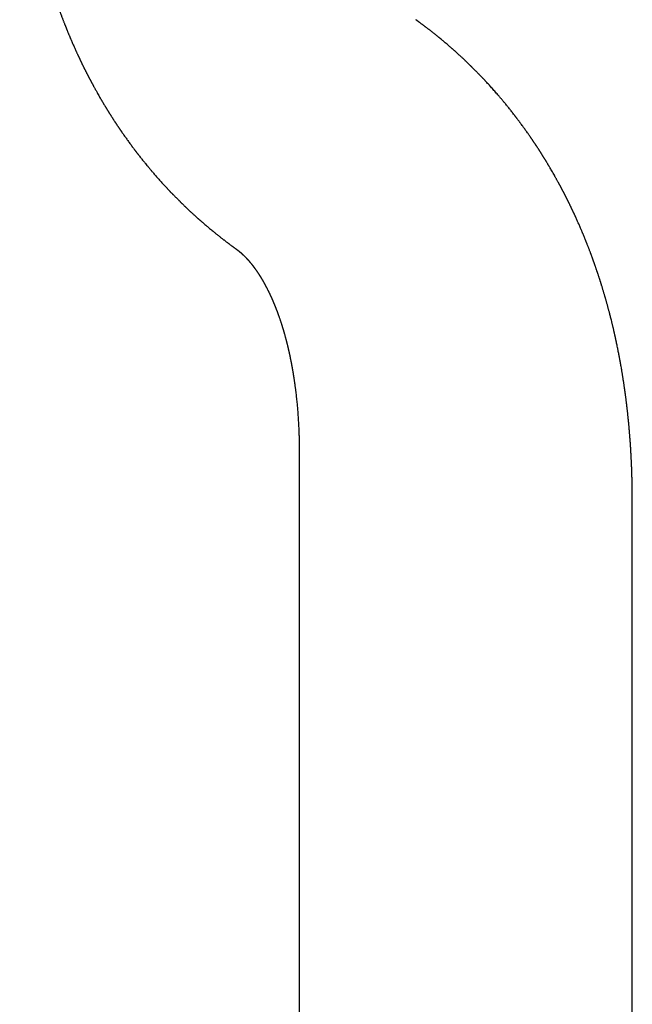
# Model space of a CAD drawing. Header units: millimetres. Extents: x 8 to 802, y 12 to 847.
# Tile 17 of 27: x 682 to 732, y 255 to 335. Entities that reach past the tile are written whole.
import ezdxf

# ---------------------------------------------------------------- set-up
doc = ezdxf.new("R2010")
doc.units = ezdxf.units.MM

msp = doc.modelspace()

# ---------------------------------------------------------------- linework, layer by layer
at = {"color": 7, "linetype": 'Continuous', "lineweight": 30}
for p, q in [((704.898, 299.431), (704.898, 241.456)), ((731.845, 237.731), (731.845, 295.706))]:
    msp.add_line(p, q, dxfattribs=at)
for points, knots in [([(682.271, 354.958), (682.271, 354.921), (682.271, 354.852), (682.271, 354.757), (682.271, 354.678), (682.272, 354.613), (682.272, 354.564), (682.272, 354.528), (682.272, 354.5), (682.272, 354.472), (682.273, 354.437), (682.273, 354.387), (682.274, 354.322), (682.274, 354.243), (682.275, 354.164), (682.276, 354.089), (682.277, 354.013), (682.278, 353.936), (682.279, 353.86), (682.28, 353.793), (682.281, 353.727), (682.283, 353.655), (682.284, 353.574), (682.287, 353.463), (682.29, 353.33), (682.293, 353.184), (682.297, 353.046), (682.301, 352.908), (682.305, 352.765), (682.31, 352.616), (682.315, 352.473), (682.32, 352.337), (682.325, 352.207), (682.331, 352.071), (682.337, 351.935), (682.343, 351.802), (682.348, 351.682), (682.354, 351.57), (682.36, 351.452), (682.367, 351.32), (682.375, 351.167), (682.384, 351.007), (682.394, 350.848), (682.403, 350.693), (682.414, 350.534), (682.425, 350.368), (682.437, 350.197), (682.449, 350.031), (682.46, 349.872), (682.471, 349.734), (682.481, 349.611), (682.49, 349.503), (682.499, 349.391), (682.509, 349.276), (682.519, 349.16), (682.529, 349.048), (682.539, 348.93), (682.551, 348.803), (682.565, 348.658), (682.577, 348.532), (682.587, 348.432), (682.593, 348.365), (682.599, 348.306), (682.605, 348.25), (682.612, 348.185), (682.62, 348.104), (682.63, 348.01), (682.641, 347.913), (682.651, 347.818), (682.661, 347.727), (682.67, 347.641), (682.679, 347.568), (682.686, 347.502), (682.694, 347.439), (682.701, 347.373), (682.709, 347.309), (682.716, 347.25), (682.723, 347.187), (682.731, 347.122), (682.739, 347.056), (682.746, 347.002), (682.752, 346.95), (682.76, 346.889), (682.77, 346.812), (682.78, 346.727), (682.791, 346.642), (682.802, 346.563), (682.811, 346.492), (682.819, 346.432), (682.826, 346.381), (682.831, 346.338), (682.837, 346.297), (682.843, 346.25), (682.851, 346.195), (682.859, 346.134), (682.868, 346.072), (682.877, 346.006), (682.886, 345.943), (682.894, 345.886), (682.902, 345.829), (682.912, 345.763), (682.925, 345.674), (682.94, 345.568), (682.958, 345.45), (682.977, 345.321), (682.998, 345.185), (683.019, 345.053), (683.038, 344.934), (683.054, 344.833), (683.069, 344.74), (683.084, 344.651), (683.098, 344.565), (683.128, 344.386), (683.158, 344.213), (683.187, 344.044), (683.2, 343.97), (683.214, 343.89), (683.228, 343.812), (683.242, 343.737), (683.255, 343.668), (683.268, 343.595), (683.281, 343.522), (683.295, 343.452), (683.307, 343.385), (683.318, 343.326), (683.329, 343.272), (683.338, 343.22), (683.357, 343.121), (683.385, 342.981), (683.419, 342.807), (683.452, 342.641), (683.486, 342.476), (683.522, 342.302), (683.552, 342.161), (683.574, 342.059), (683.586, 342.002), (683.597, 341.952), (683.606, 341.91), (683.614, 341.873), (683.623, 341.833), (683.633, 341.786), (683.645, 341.729), (683.66, 341.665), (683.676, 341.593), (683.693, 341.518), (683.709, 341.444), (683.724, 341.38), (683.736, 341.328), (683.746, 341.283), (683.756, 341.239), (683.771, 341.173), (683.793, 341.081), (683.818, 340.971), (683.844, 340.865), (683.868, 340.764), (683.892, 340.663), (683.917, 340.562), (683.948, 340.435), (683.985, 340.285), (684.021, 340.144), (684.048, 340.037), (684.067, 339.961), (684.089, 339.876), (684.115, 339.777), (684.143, 339.671), (684.171, 339.563), (684.199, 339.458), (684.228, 339.351), (684.258, 339.242), (684.288, 339.13), (684.319, 339.019), (684.35, 338.909), (684.379, 338.804), (684.408, 338.704), (684.434, 338.611), (684.459, 338.525), (684.485, 338.433), (684.515, 338.332), (684.546, 338.225), (684.578, 338.119), (684.61, 338.012), (684.642, 337.905), (684.674, 337.801), (684.706, 337.695), (684.736, 337.597), (684.763, 337.511), (684.784, 337.445), (684.801, 337.389), (684.817, 337.34), (684.832, 337.291), (684.85, 337.235), (684.87, 337.172), (684.891, 337.106), (684.912, 337.041), (684.932, 336.978), (684.953, 336.914), (684.974, 336.849), (684.997, 336.781), (685.019, 336.712), (685.043, 336.642), (685.065, 336.573), (685.086, 336.511), (685.104, 336.458), (685.12, 336.41), (685.138, 336.358), (685.159, 336.296), (685.185, 336.22), (685.214, 336.136), (685.243, 336.052), (685.27, 335.974), (685.297, 335.898), (685.324, 335.819), (685.352, 335.741), (685.377, 335.67), (685.401, 335.602), (685.427, 335.53), (685.456, 335.451), (685.485, 335.371), (685.512, 335.295), (685.54, 335.22), (685.569, 335.142), (685.597, 335.067), (685.621, 335), (685.644, 334.939), (685.668, 334.876), (685.694, 334.806), (685.727, 334.72), (685.763, 334.626), (685.8, 334.529), (685.836, 334.437), (685.872, 334.344), (685.904, 334.262), (685.932, 334.19), (685.956, 334.131), (685.98, 334.069), (686.006, 334.006), (686.029, 333.946), (686.05, 333.894), (686.069, 333.847), (686.092, 333.792), (686.119, 333.723), (686.152, 333.643), (686.185, 333.562), (686.217, 333.487), (686.246, 333.415), (686.275, 333.347), (686.304, 333.278), (686.335, 333.204), (686.367, 333.128), (686.398, 333.054), (686.44, 332.956), (686.492, 332.836), (686.551, 332.699), (686.611, 332.563), (686.667, 332.437), (686.727, 332.302), (686.787, 332.169), (686.837, 332.057), (686.877, 331.97), (686.907, 331.904), (686.94, 331.834), (686.971, 331.767), (686.998, 331.709), (687.022, 331.658), (687.041, 331.616), (687.059, 331.578), (687.078, 331.538), (687.098, 331.494), (687.119, 331.451), (687.137, 331.412), (687.155, 331.375), (687.173, 331.338), (687.19, 331.302), (687.208, 331.263), (687.23, 331.218), (687.254, 331.169), (687.276, 331.123), (687.295, 331.084), (687.315, 331.042), (687.34, 330.991), (687.371, 330.927), (687.402, 330.865), (687.428, 330.81), (687.45, 330.766), (687.473, 330.721), (687.497, 330.672), (687.523, 330.62), (687.548, 330.57), (687.572, 330.522), (687.596, 330.474), (687.624, 330.419), (687.655, 330.359), (687.686, 330.298), (687.713, 330.244), (687.736, 330.199), (687.757, 330.158), (687.78, 330.115), (687.806, 330.064), (687.833, 330.011), (687.856, 329.967), (687.875, 329.932), (687.89, 329.903), (687.904, 329.875), (687.921, 329.843), (687.94, 329.806), (687.964, 329.761), (687.989, 329.714), (688.011, 329.672), (688.03, 329.637), (688.046, 329.606), (688.063, 329.575), (688.082, 329.539), (688.106, 329.494), (688.135, 329.441), (688.163, 329.389), (688.188, 329.343), (688.21, 329.301), (688.233, 329.26), (688.269, 329.194), (688.314, 329.112), (688.367, 329.015), (688.42, 328.92), (688.474, 328.824), (688.528, 328.728), (688.592, 328.615), (688.662, 328.491), (688.747, 328.343), (688.826, 328.207), (688.894, 328.09), (688.946, 328.002), (688.987, 327.934), (689.025, 327.869), (689.061, 327.809), (689.095, 327.751), (689.135, 327.686), (689.173, 327.623), (689.206, 327.568), (689.231, 327.528), (689.253, 327.49), (689.278, 327.45), (689.303, 327.409), (689.33, 327.364), (689.357, 327.322), (689.381, 327.282), (689.402, 327.249), (689.421, 327.218), (689.439, 327.188), (689.461, 327.153), (689.488, 327.11), (689.519, 327.061), (689.55, 327.011), (689.577, 326.968), (689.6, 326.931), (689.623, 326.895), (689.65, 326.852), (689.684, 326.799), (689.721, 326.741), (689.757, 326.685), (689.789, 326.636), (689.82, 326.588), (689.854, 326.534), (689.895, 326.472), (689.937, 326.407), (689.976, 326.348), (690.009, 326.297), (690.039, 326.252), (690.07, 326.204), (690.106, 326.151), (690.144, 326.093), (690.177, 326.044), (690.203, 326.005), (690.222, 325.976), (690.24, 325.949), (690.261, 325.919), (690.284, 325.884), (690.312, 325.843), (690.344, 325.796), (690.375, 325.751), (690.402, 325.71), (690.426, 325.675), (690.449, 325.641), (690.474, 325.605), (690.507, 325.557), (690.549, 325.497), (690.594, 325.432), (690.647, 325.355), (690.718, 325.255), (690.801, 325.137), (690.89, 325.012), (690.977, 324.89), (691.061, 324.773), (691.147, 324.656), (691.233, 324.539), (691.307, 324.438), (691.365, 324.36), (691.409, 324.301), (691.457, 324.238), (691.505, 324.173), (691.549, 324.115), (691.589, 324.062), (691.624, 324.016), (691.659, 323.97), (691.695, 323.923), (691.733, 323.873), (691.769, 323.827), (691.8, 323.787), (691.826, 323.753), (691.852, 323.72), (691.903, 323.655), (691.977, 323.559), (692.072, 323.439), (692.17, 323.316), (692.264, 323.199), (692.36, 323.08), (692.457, 322.96), (692.548, 322.849), (692.631, 322.749), (692.705, 322.66), (692.783, 322.566), (692.861, 322.474), (692.938, 322.383), (693.017, 322.29), (693.11, 322.182), (693.221, 322.053), (693.342, 321.914), (693.469, 321.771), (693.595, 321.629), (693.717, 321.493), (693.848, 321.349), (693.971, 321.214), (694.072, 321.105), (694.142, 321.03), (694.192, 320.977), (694.243, 320.922), (694.292, 320.87), (694.336, 320.823), (694.378, 320.779), (694.419, 320.736), (694.463, 320.69), (694.509, 320.642), (694.557, 320.592), (694.603, 320.544), (694.645, 320.501), (694.688, 320.456), (694.737, 320.406), (694.795, 320.347), (694.857, 320.284), (694.919, 320.22), (694.977, 320.162), (695.031, 320.108), (695.085, 320.053), (695.139, 319.999), (695.193, 319.946), (695.242, 319.898), (695.288, 319.853), (695.329, 319.812), (695.368, 319.773), (695.412, 319.731), (695.463, 319.681), (695.522, 319.624), (695.581, 319.567), (695.633, 319.517), (695.677, 319.475), (695.717, 319.437), (695.758, 319.397), (695.804, 319.353), (695.857, 319.303), (695.912, 319.251), (695.963, 319.203), (696.022, 319.148), (696.093, 319.082), (696.181, 319), (696.274, 318.915), (696.363, 318.833), (696.449, 318.755), (696.54, 318.673), (696.622, 318.599), (696.689, 318.54), (696.732, 318.502), (696.771, 318.467), (696.81, 318.433), (696.851, 318.397), (696.901, 318.352), (696.961, 318.3), (697.024, 318.245), (697.082, 318.195), (697.158, 318.128), (697.265, 318.037), (697.395, 317.926), (697.521, 317.819), (697.649, 317.713), (697.78, 317.604), (697.914, 317.494), (698.027, 317.402), (698.124, 317.324), (698.204, 317.259), (698.279, 317.2), (698.346, 317.146), (698.416, 317.09), (698.493, 317.03), (698.572, 316.968), (698.645, 316.911), (698.711, 316.86), (698.773, 316.812), (698.839, 316.761), (698.912, 316.705), (698.986, 316.649), (699.054, 316.598), (699.112, 316.554), (699.167, 316.513), (699.222, 316.472), (699.282, 316.426), (699.35, 316.377), (699.413, 316.33), (699.468, 316.289), (699.513, 316.256), (699.554, 316.226), (699.59, 316.2), (699.619, 316.179), (699.645, 316.16), (699.672, 316.14), (699.702, 316.119), (699.728, 316.1), (699.752, 316.083), (699.772, 316.068), (699.786, 316.058), (699.793, 316.053)], [0, 0, 0, 0, 0.0023511, 0.0043776, 0.0060792, 0.0074559, 0.0085077, 0.0092345, 0.0097398, 0.0103164, 0.0110519, 0.0119463, 0.0134995, 0.0152731, 0.0169712, 0.0185758, 0.0200869, 0.0218785, 0.023502, 0.0249412, 0.0262379, 0.0277417, 0.0295313, 0.0315044, 0.0348901, 0.0380624, 0.0409424, 0.0437887, 0.0469158, 0.050173, 0.0534058, 0.0562166, 0.0589465, 0.0618375, 0.0650642, 0.0678201, 0.0704453, 0.0728513, 0.0750753, 0.0781201, 0.0814126, 0.0850344, 0.088559, 0.0918154, 0.0951478, 0.0989343, 0.1027077, 0.1063349, 0.1097992, 0.1131385, 0.1154503, 0.1178354, 0.1202934, 0.122818, 0.1254057, 0.127931, 0.1302164, 0.1331334, 0.136353, 0.1397892, 0.1414542, 0.142954, 0.1442485, 0.1453754, 0.1466458, 0.1485747, 0.1507547, 0.1529062, 0.1550111, 0.1570497, 0.1589438, 0.1607091, 0.1619223, 0.1633583, 0.1648835, 0.1663044, 0.1676195, 0.1688287, 0.1705175, 0.1719679, 0.1731842, 0.1741209, 0.1754532, 0.1773023, 0.1792484, 0.1811457, 0.1829941, 0.1845269, 0.1858813, 0.1870229, 0.1879516, 0.1887581, 0.1897971, 0.1911042, 0.1924492, 0.1938538, 0.1953179, 0.196829, 0.1981344, 0.1991347, 0.2006434, 0.2026303, 0.2050964, 0.2077674, 0.2106235, 0.2137571, 0.2169609, 0.2195533, 0.221805, 0.2238464, 0.2258425, 0.2277939, 0.229723, 0.2379704, 0.2395884, 0.2412079, 0.2429898, 0.2450279, 0.2465291, 0.2481274, 0.2497707, 0.2514552, 0.2531294, 0.2545949, 0.2560292, 0.2571526, 0.2582822, 0.2595959, 0.2639205, 0.2679041, 0.2715404, 0.2753228, 0.2792772, 0.283531, 0.2850197, 0.2863418, 0.2874784, 0.2884295, 0.2892496, 0.2900919, 0.2911706, 0.2924857, 0.2940352, 0.2956202, 0.2975044, 0.2992341, 0.3007329, 0.3019388, 0.3028652, 0.3038349, 0.3049858, 0.3074916, 0.3102063, 0.312648, 0.3148839, 0.3172413, 0.3196978, 0.3219662, 0.3261022, 0.3302303, 0.3318487, 0.3335777, 0.3355635, 0.3378069, 0.3405471, 0.3430086, 0.3454373, 0.3479644, 0.3505451, 0.3531346, 0.3558586, 0.3584408, 0.3609066, 0.3632887, 0.3655431, 0.3674763, 0.3694344, 0.3720458, 0.3746588, 0.3770475, 0.3796303, 0.3823214, 0.3846629, 0.3870777, 0.3898663, 0.3916594, 0.3932684, 0.3946125, 0.3956915, 0.3967823, 0.3981277, 0.3997118, 0.4013155, 0.4028692, 0.4043736, 0.4058708, 0.4074729, 0.409093, 0.4107429, 0.4124312, 0.4141565, 0.4157301, 0.4169526, 0.4179813, 0.4192117, 0.4207166, 0.4224907, 0.4247419, 0.4267744, 0.4285893, 0.4303907, 0.4323279, 0.4343354, 0.4360641, 0.4375256, 0.439249, 0.4413236, 0.4433186, 0.4450919, 0.4468588, 0.4488473, 0.4507662, 0.4524011, 0.4537478, 0.4552428, 0.4570263, 0.4588981, 0.4615636, 0.4639545, 0.4660597, 0.4683124, 0.4708137, 0.4721652, 0.4736101, 0.4751487, 0.4767771, 0.4782935, 0.4795838, 0.4806554, 0.4817938, 0.4836411, 0.4857534, 0.487763, 0.4896428, 0.4914069, 0.4930655, 0.4947357, 0.4966071, 0.4985661, 0.5004174, 0.5021577, 0.5058863, 0.509436, 0.5124525, 0.516082, 0.5189986, 0.5225823, 0.526132, 0.5274978, 0.5291796, 0.5310397, 0.5327371, 0.5342577, 0.5355767, 0.5366874, 0.5374647, 0.5384896, 0.5397129, 0.5408174, 0.5417466, 0.5427401, 0.5436601, 0.5445444, 0.5454584, 0.5466399, 0.548031, 0.5492297, 0.5501589, 0.5509844, 0.5524247, 0.5540716, 0.5559332, 0.5572123, 0.5582453, 0.5593554, 0.5606768, 0.5620326, 0.5633288, 0.5645383, 0.5657663, 0.5670526, 0.5687532, 0.5704171, 0.5717746, 0.5729659, 0.5738574, 0.5749408, 0.5763526, 0.5778353, 0.5789955, 0.5798431, 0.5805474, 0.5812662, 0.5820218, 0.5829814, 0.5841795, 0.5855351, 0.5866246, 0.5874904, 0.5882533, 0.5890482, 0.589881, 0.5911113, 0.5925632, 0.5940356, 0.5952048, 0.596195, 0.5972695, 0.5984523, 0.6013616, 0.603725, 0.6060746, 0.6089026, 0.6113478, 0.6136539, 0.6178246, 0.6212067, 0.6253693, 0.6287591, 0.6304573, 0.6324071, 0.6342499, 0.6356731, 0.6371592, 0.6389022, 0.6409652, 0.6422487, 0.6432662, 0.6442445, 0.6452584, 0.6464702, 0.6476065, 0.6488513, 0.6499307, 0.6508061, 0.6515578, 0.6523971, 0.6532651, 0.6543987, 0.6558529, 0.6573014, 0.658453, 0.6593642, 0.6602326, 0.6613937, 0.662876, 0.6646084, 0.666132, 0.6674356, 0.6686234, 0.6700699, 0.6718566, 0.6736932, 0.6754404, 0.6766964, 0.6778635, 0.6791544, 0.6806202, 0.682295, 0.6838731, 0.6847295, 0.6854857, 0.6862474, 0.6870212, 0.6879589, 0.6891316, 0.6904726, 0.6918269, 0.6929022, 0.6938534, 0.6947585, 0.6957093, 0.696837, 0.6988094, 0.7006846, 0.7023343, 0.7052114, 0.7090676, 0.7122677, 0.7157204, 0.7193285, 0.7221976, 0.7256585, 0.7292939, 0.7307495, 0.7323559, 0.7343237, 0.7362033, 0.737865, 0.7392994, 0.7407601, 0.7418851, 0.7432319, 0.7447963, 0.7461844, 0.7472645, 0.7482156, 0.7491511, 0.7501494, 0.7538793, 0.7574457, 0.7606124, 0.7646552, 0.7677334, 0.7710639, 0.7752225, 0.7775101, 0.7800012, 0.7830612, 0.7858935, 0.7882814, 0.791167, 0.7941965, 0.7980678, 0.8027177, 0.8068413, 0.8111265, 0.8156004, 0.8194423, 0.8242553, 0.8281149, 0.8295353, 0.8312785, 0.8330586, 0.8346625, 0.8361212, 0.8374678, 0.8387969, 0.8401633, 0.8417688, 0.8433693, 0.8448727, 0.8462492, 0.8474936, 0.8491253, 0.8509821, 0.8530933, 0.8551833, 0.8570374, 0.8586747, 0.8603633, 0.862286, 0.8638518, 0.8654976, 0.8669648, 0.8682116, 0.8694292, 0.8706988, 0.8723437, 0.8742547, 0.8762802, 0.8779194, 0.8791977, 0.8804052, 0.8816547, 0.8830455, 0.8847786, 0.8865811, 0.8881755, 0.8896055, 0.8920021, 0.8947119, 0.8977899, 0.9005405, 0.9029248, 0.9056321, 0.9089054, 0.9103855, 0.9116501, 0.9128257, 0.9139655, 0.9151271, 0.9165132, 0.9185267, 0.92048, 0.9222308, 0.923734, 0.927263, 0.931742, 0.9352707, 0.9385014, 0.942981, 0.946764, 0.9503072, 0.9527171, 0.9552404, 0.9572774, 0.9591686, 0.961065, 0.9633322, 0.9657592, 0.9678597, 0.9696358, 0.9713561, 0.9731545, 0.9752432, 0.9776044, 0.9794083, 0.9810173, 0.9824971, 0.9839939, 0.9856911, 0.9875983, 0.9896367, 0.9910213, 0.992215, 0.9933676, 0.9945, 0.9951593, 0.9958173, 0.9966739, 0.9974202, 0.9983104, 0.9988341, 0.9993973, 1, 1, 1, 1]), ([(731.845, 295.706), (731.845, 295.743), (731.845, 295.811), (731.845, 295.906), (731.844, 295.986), (731.844, 296.05), (731.844, 296.1), (731.843, 296.135), (731.843, 296.164), (731.843, 296.192), (731.843, 296.226), (731.842, 296.276), (731.842, 296.342), (731.841, 296.42), (731.84, 296.5), (731.839, 296.575), (731.838, 296.651), (731.837, 296.728), (731.836, 296.803), (731.835, 296.871), (731.834, 296.937), (731.833, 297.008), (731.831, 297.09), (731.829, 297.201), (731.826, 297.333), (731.822, 297.48), (731.819, 297.618), (731.815, 297.755), (731.81, 297.898), (731.805, 298.047), (731.8, 298.191), (731.795, 298.326), (731.79, 298.456), (731.785, 298.592), (731.779, 298.729), (731.773, 298.862), (731.767, 298.982), (731.762, 299.094), (731.756, 299.212), (731.749, 299.343), (731.74, 299.496), (731.731, 299.657), (731.722, 299.816), (731.712, 299.97), (731.702, 300.129), (731.691, 300.295), (731.679, 300.466), (731.667, 300.632), (731.655, 300.791), (731.644, 300.93), (731.635, 301.052), (731.626, 301.161), (731.617, 301.273), (731.607, 301.387), (731.597, 301.503), (731.587, 301.616), (731.576, 301.733), (731.564, 301.861), (731.551, 302.006), (731.539, 302.132), (731.529, 302.231), (731.522, 302.299), (731.516, 302.358), (731.51, 302.413), (731.504, 302.479), (731.495, 302.56), (731.485, 302.654), (731.475, 302.751), (731.465, 302.846), (731.455, 302.937), (731.445, 303.022), (731.437, 303.096), (731.429, 303.162), (731.422, 303.225), (731.414, 303.29), (731.407, 303.354), (731.4, 303.414), (731.392, 303.477), (731.384, 303.542), (731.376, 303.607), (731.37, 303.661), (731.363, 303.713), (731.356, 303.775), (731.346, 303.852), (731.335, 303.937), (731.324, 304.022), (731.314, 304.101), (731.305, 304.171), (731.297, 304.231), (731.29, 304.283), (731.284, 304.325), (731.278, 304.367), (731.272, 304.414), (731.265, 304.469), (731.256, 304.529), (731.248, 304.592), (731.238, 304.657), (731.229, 304.721), (731.221, 304.778), (731.213, 304.834), (731.204, 304.901), (731.191, 304.99), (731.175, 305.095), (731.158, 305.214), (731.138, 305.342), (731.117, 305.478), (731.097, 305.61), (731.078, 305.729), (731.061, 305.831), (731.046, 305.924), (731.032, 306.012), (731.017, 306.099), (730.988, 306.277), (730.958, 306.451), (730.928, 306.62), (730.915, 306.693), (730.901, 306.773), (730.887, 306.851), (730.873, 306.927), (730.861, 306.996), (730.848, 307.068), (730.834, 307.141), (730.821, 307.212), (730.808, 307.279), (730.797, 307.338), (730.787, 307.391), (730.777, 307.444), (730.758, 307.542), (730.731, 307.683), (730.696, 307.857), (730.663, 308.023), (730.629, 308.188), (730.593, 308.362), (730.564, 308.502), (730.542, 308.605), (730.529, 308.662), (730.519, 308.711), (730.51, 308.753), (730.501, 308.791), (730.493, 308.831), (730.483, 308.877), (730.47, 308.934), (730.456, 308.998), (730.44, 309.071), (730.423, 309.146), (730.406, 309.22), (730.392, 309.283), (730.38, 309.336), (730.37, 309.38), (730.36, 309.424), (730.344, 309.491), (730.323, 309.582), (730.297, 309.692), (730.272, 309.798), (730.248, 309.899), (730.223, 310), (730.199, 310.102), (730.168, 310.228), (730.13, 310.379), (730.095, 310.52), (730.068, 310.626), (730.048, 310.702), (730.026, 310.787), (730, 310.886), (729.973, 310.992), (729.944, 311.1), (729.916, 311.206), (729.887, 311.313), (729.858, 311.422), (729.827, 311.533), (729.796, 311.645), (729.766, 311.755), (729.736, 311.86), (729.708, 311.96), (729.681, 312.052), (729.657, 312.139), (729.63, 312.23), (729.601, 312.331), (729.569, 312.438), (729.538, 312.544), (729.506, 312.652), (729.473, 312.759), (729.442, 312.863), (729.409, 312.969), (729.379, 313.066), (729.353, 313.152), (729.332, 313.219), (729.314, 313.275), (729.299, 313.324), (729.283, 313.373), (729.266, 313.429), (729.246, 313.492), (729.224, 313.558), (729.204, 313.622), (729.183, 313.686), (729.162, 313.749), (729.141, 313.815), (729.119, 313.882), (729.096, 313.951), (729.073, 314.021), (729.05, 314.09), (729.029, 314.153), (729.011, 314.206), (728.995, 314.254), (728.977, 314.306), (728.956, 314.368), (728.93, 314.444), (728.902, 314.527), (728.873, 314.611), (728.846, 314.689), (728.819, 314.766), (728.791, 314.845), (728.764, 314.923), (728.738, 314.994), (728.714, 315.061), (728.688, 315.133), (728.66, 315.213), (728.631, 315.293), (728.603, 315.368), (728.575, 315.444), (728.547, 315.521), (728.519, 315.597), (728.494, 315.664), (728.471, 315.725), (728.448, 315.788), (728.421, 315.858), (728.389, 315.944), (728.353, 316.038), (728.315, 316.135), (728.28, 316.226), (728.244, 316.319), (728.211, 316.402), (728.183, 316.474), (728.16, 316.532), (728.135, 316.594), (728.11, 316.658), (728.086, 316.717), (728.065, 316.77), (728.046, 316.817), (728.024, 316.872), (727.996, 316.94), (727.963, 317.02), (727.93, 317.101), (727.899, 317.177), (727.869, 317.248), (727.841, 317.316), (727.812, 317.386), (727.781, 317.46), (727.749, 317.536), (727.717, 317.61), (727.675, 317.707), (727.624, 317.828), (727.564, 317.965), (727.505, 318.1), (727.449, 318.227), (727.389, 318.361), (727.329, 318.494), (727.278, 318.606), (727.238, 318.694), (727.208, 318.759), (727.176, 318.83), (727.145, 318.896), (727.118, 318.955), (727.094, 319.006), (727.074, 319.047), (727.056, 319.086), (727.038, 319.125), (727.017, 319.169), (726.997, 319.212), (726.978, 319.252), (726.96, 319.289), (726.943, 319.326), (726.926, 319.361), (726.907, 319.4), (726.885, 319.446), (726.862, 319.495), (726.839, 319.541), (726.821, 319.579), (726.801, 319.621), (726.776, 319.672), (726.744, 319.737), (726.714, 319.799), (726.687, 319.853), (726.665, 319.898), (726.643, 319.943), (726.618, 319.992), (726.593, 320.043), (726.568, 320.093), (726.543, 320.142), (726.519, 320.19), (726.491, 320.244), (726.461, 320.305), (726.43, 320.366), (726.402, 320.42), (726.379, 320.464), (726.358, 320.505), (726.336, 320.549), (726.309, 320.6), (726.282, 320.652), (726.259, 320.697), (726.241, 320.732), (726.226, 320.761), (726.211, 320.789), (726.195, 320.82), (726.175, 320.858), (726.151, 320.903), (726.127, 320.949), (726.104, 320.992), (726.086, 321.026), (726.069, 321.058), (726.053, 321.088), (726.033, 321.125), (726.009, 321.17), (725.981, 321.222), (725.953, 321.275), (725.928, 321.321), (725.905, 321.362), (725.883, 321.404), (725.847, 321.469), (725.802, 321.551), (725.748, 321.648), (725.695, 321.744), (725.642, 321.84), (725.588, 321.936), (725.524, 322.049), (725.454, 322.172), (725.368, 322.321), (725.289, 322.457), (725.221, 322.573), (725.169, 322.661), (725.129, 322.73), (725.09, 322.795), (725.055, 322.854), (725.02, 322.912), (724.981, 322.978), (724.943, 323.041), (724.91, 323.095), (724.885, 323.136), (724.862, 323.173), (724.838, 323.213), (724.812, 323.255), (724.785, 323.299), (724.759, 323.342), (724.735, 323.381), (724.714, 323.415), (724.695, 323.445), (724.676, 323.476), (724.654, 323.511), (724.628, 323.553), (724.597, 323.603), (724.565, 323.653), (724.538, 323.696), (724.515, 323.732), (724.493, 323.768), (724.465, 323.811), (724.431, 323.865), (724.394, 323.923), (724.359, 323.979), (724.327, 324.028), (724.296, 324.076), (724.261, 324.13), (724.221, 324.192), (724.178, 324.257), (724.14, 324.316), (724.107, 324.367), (724.077, 324.412), (724.045, 324.459), (724.01, 324.513), (723.972, 324.57), (723.939, 324.62), (723.913, 324.658), (723.894, 324.687), (723.875, 324.715), (723.855, 324.745), (723.831, 324.779), (723.803, 324.821), (723.772, 324.868), (723.741, 324.913), (723.713, 324.954), (723.689, 324.989), (723.666, 325.022), (723.642, 325.058), (723.608, 325.107), (723.567, 325.166), (723.522, 325.232), (723.468, 325.308), (723.398, 325.409), (723.315, 325.527), (723.226, 325.652), (723.139, 325.773), (723.054, 325.89), (722.969, 326.008), (722.883, 326.125), (722.809, 326.225), (722.75, 326.304), (722.707, 326.362), (722.659, 326.426), (722.61, 326.49), (722.567, 326.548), (722.527, 326.601), (722.491, 326.648), (722.456, 326.693), (722.42, 326.74), (722.382, 326.79), (722.346, 326.837), (722.316, 326.876), (722.289, 326.91), (722.263, 326.944), (722.213, 327.009), (722.138, 327.104), (722.043, 327.224), (721.945, 327.348), (721.852, 327.465), (721.756, 327.584), (721.658, 327.704), (721.567, 327.814), (721.484, 327.915), (721.411, 328.003), (721.332, 328.097), (721.254, 328.19), (721.178, 328.281), (721.099, 328.373), (721.006, 328.481), (720.895, 328.61), (720.773, 328.749), (720.647, 328.893), (720.521, 329.034), (720.398, 329.171), (720.268, 329.314), (720.144, 329.449), (720.044, 329.558), (719.973, 329.634), (719.924, 329.687), (719.872, 329.742), (719.824, 329.793), (719.779, 329.84), (719.737, 329.885), (719.696, 329.928), (719.653, 329.973), (719.606, 330.022), (719.558, 330.072), (719.513, 330.119), (719.471, 330.163), (719.427, 330.208), (719.379, 330.258), (719.321, 330.316), (719.259, 330.38), (719.196, 330.443), (719.139, 330.501), (719.084, 330.556), (719.03, 330.61), (718.976, 330.664), (718.922, 330.717), (718.874, 330.766), (718.828, 330.811), (718.787, 330.852), (718.747, 330.89), (718.704, 330.933), (718.653, 330.982), (718.594, 331.039), (718.535, 331.096), (718.482, 331.147), (718.439, 331.189), (718.399, 331.227), (718.358, 331.266), (718.311, 331.311), (718.258, 331.36), (718.203, 331.412), (718.152, 331.461), (718.094, 331.515), (718.023, 331.581), (717.934, 331.663), (717.842, 331.749), (717.752, 331.83), (717.667, 331.908), (717.575, 331.991), (717.493, 332.064), (717.427, 332.123), (717.384, 332.162), (717.344, 332.197), (717.306, 332.231), (717.265, 332.267), (717.214, 332.311), (717.155, 332.364), (717.091, 332.419), (717.034, 332.469), (716.957, 332.535), (716.851, 332.627), (716.721, 332.737), (716.594, 332.844), (716.467, 332.951), (716.336, 333.059), (716.201, 333.17), (716.089, 333.261), (715.992, 333.34), (715.911, 333.404), (715.837, 333.464), (715.769, 333.518), (715.699, 333.573), (715.623, 333.634), (715.543, 333.695), (715.47, 333.753), (715.404, 333.804), (715.342, 333.852), (715.276, 333.902), (715.203, 333.958), (715.129, 334.015), (715.062, 334.066), (715.004, 334.109), (714.949, 334.151), (714.894, 334.192), (714.833, 334.237), (714.766, 334.287), (714.702, 334.334), (714.647, 334.374), (714.603, 334.407), (714.561, 334.438), (714.526, 334.463), (714.497, 334.485), (714.47, 334.504), (714.443, 334.523), (714.413, 334.545), (714.387, 334.564), (714.364, 334.581), (714.343, 334.595), (714.329, 334.606), (714.322, 334.611)], [0, 0, 0, 0, 0.002351, 0.004378, 0.006079, 0.007456, 0.008508, 0.009235, 0.00974, 0.010316, 0.011052, 0.011946, 0.0135, 0.015273, 0.016971, 0.018576, 0.020087, 0.021879, 0.023502, 0.024941, 0.026238, 0.027742, 0.029531, 0.031504, 0.03489, 0.038062, 0.040942, 0.043789, 0.046916, 0.050173, 0.053406, 0.056217, 0.058946, 0.061838, 0.065064, 0.06782, 0.070445, 0.072851, 0.075075, 0.07812, 0.081413, 0.085034, 0.088559, 0.091815, 0.095148, 0.098934, 0.102708, 0.106335, 0.109799, 0.113139, 0.11545, 0.117835, 0.120293, 0.122818, 0.125406, 0.127931, 0.130216, 0.133133, 0.136353, 0.139789, 0.141454, 0.142954, 0.144248, 0.145375, 0.146646, 0.148575, 0.150755, 0.152906, 0.155011, 0.15705, 0.158944, 0.160709, 0.161922, 0.163358, 0.164883, 0.166304, 0.16762, 0.168829, 0.170518, 0.171968, 0.173184, 0.174121, 0.175453, 0.177302, 0.179248, 0.181146, 0.182994, 0.184527, 0.185881, 0.187023, 0.187952, 0.188758, 0.189797, 0.191104, 0.192449, 0.193854, 0.195318, 0.196829, 0.198134, 0.199135, 0.200643, 0.20263, 0.205096, 0.207767, 0.210623, 0.213757, 0.216961, 0.219553, 0.221805, 0.223846, 0.225843, 0.227794, 0.229723, 0.23797, 0.239588, 0.241208, 0.24299, 0.245028, 0.246529, 0.248127, 0.249771, 0.251455, 0.253129, 0.254595, 0.256029, 0.257153, 0.258282, 0.259596, 0.26392, 0.267904, 0.27154, 0.275323, 0.279277, 0.283531, 0.28502, 0.286342, 0.287478, 0.28843, 0.28925, 0.290092, 0.291171, 0.292486, 0.294035, 0.29562, 0.297504, 0.299234, 0.300733, 0.301939, 0.302865, 0.303835, 0.304986, 0.307492, 0.310206, 0.312648, 0.314884, 0.317241, 0.319698, 0.321966, 0.326102, 0.33023, 0.331849, 0.333578, 0.335564, 0.337807, 0.340547, 0.343009, 0.345437, 0.347964, 0.350545, 0.353135, 0.355859, 0.358441, 0.360907, 0.363289, 0.365543, 0.367476, 0.369434, 0.372046, 0.374659, 0.377048, 0.37963, 0.382321, 0.384663, 0.387078, 0.389866, 0.391659, 0.393268, 0.394612, 0.395691, 0.396782, 0.398128, 0.399712, 0.401316, 0.402869, 0.404374, 0.405871, 0.407473, 0.409093, 0.410743, 0.412431, 0.414157, 0.41573, 0.416953, 0.417981, 0.419212, 0.420717, 0.422491, 0.424742, 0.426774, 0.428589, 0.430391, 0.432328, 0.434335, 0.436064, 0.437526, 0.439249, 0.441324, 0.443319, 0.445092, 0.446859, 0.448847, 0.450766, 0.452401, 0.453748, 0.455243, 0.457026, 0.458898, 0.461564, 0.463955, 0.46606, 0.468312, 0.470814, 0.472165, 0.47361, 0.475149, 0.476777, 0.478294, 0.479584, 0.480655, 0.481794, 0.483641, 0.485753, 0.487763, 0.489643, 0.491407, 0.493065, 0.494736, 0.496607, 0.498566, 0.500417, 0.502158, 0.505886, 0.509436, 0.512452, 0.516082, 0.518999, 0.522582, 0.526132, 0.527498, 0.52918, 0.53104, 0.532737, 0.534258, 0.535577, 0.536687, 0.537465, 0.53849, 0.539713, 0.540817, 0.541747, 0.54274, 0.54366, 0.544544, 0.545458, 0.54664, 0.548031, 0.54923, 0.550159, 0.550984, 0.552425, 0.554072, 0.555933, 0.557212, 0.558245, 0.559355, 0.560677, 0.562033, 0.563329, 0.564538, 0.565766, 0.567053, 0.568753, 0.570417, 0.571775, 0.572966, 0.573857, 0.574941, 0.576353, 0.577835, 0.578996, 0.579843, 0.580547, 0.581266, 0.582022, 0.582981, 0.584179, 0.585535, 0.586625, 0.58749, 0.588253, 0.589048, 0.589881, 0.591111, 0.592563, 0.594036, 0.595205, 0.596195, 0.59727, 0.598452, 0.601362, 0.603725, 0.606075, 0.608903, 0.611348, 0.613654, 0.617825, 0.621207, 0.625369, 0.628759, 0.630457, 0.632407, 0.63425, 0.635673, 0.637159, 0.638902, 0.640965, 0.642249, 0.643266, 0.644244, 0.645258, 0.64647, 0.647607, 0.648851, 0.649931, 0.650806, 0.651558, 0.652397, 0.653265, 0.654399, 0.655853, 0.657301, 0.658453, 0.659364, 0.660233, 0.661394, 0.662876, 0.664608, 0.666132, 0.667436, 0.668623, 0.67007, 0.671857, 0.673693, 0.67544, 0.676696, 0.677863, 0.679154, 0.68062, 0.682295, 0.683873, 0.68473, 0.685486, 0.686247, 0.687021, 0.687959, 0.689132, 0.690473, 0.691827, 0.692902, 0.693853, 0.694759, 0.695709, 0.696837, 0.698809, 0.700685, 0.702334, 0.705211, 0.709068, 0.712268, 0.71572, 0.719328, 0.722198, 0.725659, 0.729294, 0.73075, 0.732356, 0.734324, 0.736203, 0.737865, 0.739299, 0.74076, 0.741885, 0.743232, 0.744796, 0.746184, 0.747265, 0.748216, 0.749151, 0.750149, 0.753879, 0.757446, 0.760612, 0.764655, 0.767733, 0.771064, 0.775223, 0.77751, 0.780001, 0.783061, 0.785893, 0.788281, 0.791167, 0.794197, 0.798068, 0.802718, 0.806841, 0.811127, 0.8156, 0.819442, 0.824255, 0.828115, 0.829535, 0.831279, 0.833059, 0.834662, 0.836121, 0.837468, 0.838797, 0.840163, 0.841769, 0.843369, 0.844873, 0.846249, 0.847494, 0.849125, 0.850982, 0.853093, 0.855183, 0.857037, 0.858675, 0.860363, 0.862286, 0.863852, 0.865498, 0.866965, 0.868212, 0.869429, 0.870699, 0.872344, 0.874255, 0.87628, 0.877919, 0.879198, 0.880405, 0.881655, 0.883046, 0.884779, 0.886581, 0.888175, 0.889606, 0.892002, 0.894712, 0.89779, 0.900541, 0.902925, 0.905632, 0.908905, 0.910386, 0.91165, 0.912826, 0.913965, 0.915127, 0.916513, 0.918527, 0.92048, 0.922231, 0.923734, 0.927263, 0.931742, 0.935271, 0.938501, 0.942981, 0.946764, 0.950307, 0.952717, 0.95524, 0.957277, 0.959169, 0.961065, 0.963332, 0.965759, 0.96786, 0.969636, 0.971356, 0.973155, 0.975243, 0.977604, 0.979408, 0.981017, 0.982497, 0.983994, 0.985691, 0.987598, 0.989637, 0.991021, 0.992215, 0.993368, 0.9945, 0.995159, 0.995817, 0.996674, 0.99742, 0.99831, 0.998834, 0.999397, 1, 1, 1, 1]), ([(699.793, 316.053), (699.798, 316.05), (699.803, 316.046), (699.81, 316.041), (699.815, 316.038), (699.82, 316.034), (699.826, 316.029), (699.831, 316.025), (699.838, 316.02), (699.846, 316.014), (699.855, 316.008), (699.863, 316.002), (699.871, 315.996), (699.877, 315.991), (699.884, 315.986), (699.894, 315.979), (699.903, 315.972), (699.911, 315.965), (699.919, 315.959), (699.927, 315.953), (699.935, 315.947), (699.944, 315.94), (699.955, 315.931), (699.965, 315.923), (699.974, 315.916), (699.983, 315.909), (699.994, 315.901), (700.006, 315.891), (700.018, 315.881), (700.029, 315.872), (700.038, 315.865), (700.048, 315.857), (700.058, 315.848), (700.069, 315.839), (700.079, 315.831), (700.087, 315.824), (700.094, 315.818), (700.101, 315.812), (700.109, 315.806), (700.118, 315.798), (700.127, 315.791), (700.135, 315.784), (700.142, 315.778), (700.148, 315.772), (700.156, 315.766), (700.165, 315.758), (700.174, 315.75), (700.183, 315.742), (700.192, 315.734), (700.2, 315.727), (700.208, 315.72), (700.219, 315.71), (700.231, 315.699), (700.244, 315.688), (700.255, 315.677), (700.267, 315.666), (700.279, 315.655), (700.291, 315.645), (700.301, 315.636), (700.309, 315.627), (700.318, 315.62), (700.329, 315.609), (700.34, 315.598), (700.351, 315.588), (700.36, 315.58), (700.369, 315.571), (700.377, 315.563), (700.386, 315.554), (700.396, 315.546), (700.404, 315.537), (700.412, 315.529), (700.424, 315.517), (700.443, 315.499), (700.466, 315.476), (700.489, 315.453), (700.513, 315.429), (700.537, 315.404), (700.561, 315.38), (700.58, 315.359), (700.593, 315.346), (700.6, 315.338), (700.609, 315.328), (700.619, 315.318), (700.629, 315.308), (700.637, 315.298), (700.645, 315.29), (700.653, 315.282), (700.661, 315.273), (700.671, 315.262), (700.681, 315.251), (700.691, 315.24), (700.7, 315.231), (700.707, 315.222), (700.715, 315.213), (700.726, 315.202), (700.736, 315.19), (700.746, 315.179), (700.755, 315.169), (700.763, 315.16), (700.771, 315.151), (700.78, 315.14), (700.79, 315.129), (700.8, 315.118), (700.813, 315.103), (700.83, 315.084), (700.853, 315.056), (700.876, 315.03), (700.899, 315.002), (700.921, 314.975), (700.945, 314.947), (700.968, 314.919), (700.987, 314.896), (701, 314.879), (701.01, 314.867), (701.02, 314.854), (701.031, 314.84), (701.042, 314.827), (701.051, 314.816), (701.061, 314.802), (701.074, 314.787), (701.086, 314.771), (701.098, 314.756), (701.108, 314.743), (701.117, 314.732), (701.128, 314.717), (701.14, 314.702), (701.152, 314.686), (701.162, 314.673), (701.171, 314.661), (701.182, 314.647), (701.194, 314.63), (701.207, 314.613), (701.219, 314.597), (701.229, 314.584), (701.239, 314.57), (701.249, 314.556), (701.26, 314.541), (701.27, 314.527), (701.28, 314.514), (701.29, 314.5), (701.301, 314.485), (701.314, 314.468), (701.326, 314.451), (701.337, 314.435), (701.347, 314.421), (701.359, 314.404), (701.372, 314.386), (701.384, 314.369), (701.394, 314.354), (701.404, 314.34), (701.415, 314.325), (701.425, 314.309), (701.435, 314.295), (701.444, 314.282), (701.453, 314.27), (701.46, 314.258), (701.469, 314.245), (701.48, 314.23), (701.491, 314.213), (701.501, 314.199), (701.509, 314.187), (701.516, 314.176), (701.525, 314.162), (701.535, 314.147), (701.546, 314.13), (701.558, 314.113), (701.569, 314.096), (701.581, 314.077), (701.596, 314.055), (701.611, 314.032), (701.627, 314.008), (701.643, 313.983), (701.657, 313.96), (701.669, 313.942), (701.677, 313.929), (701.684, 313.918), (701.692, 313.906), (701.701, 313.891), (701.712, 313.874), (701.722, 313.857), (701.731, 313.844), (701.738, 313.832), (701.745, 313.821), (701.753, 313.807), (701.764, 313.79), (701.775, 313.772), (701.785, 313.755), (701.794, 313.741), (701.802, 313.727), (701.812, 313.71), (701.823, 313.692), (701.833, 313.675), (701.842, 313.66), (701.851, 313.647), (701.859, 313.632), (701.87, 313.615), (701.881, 313.596), (701.892, 313.577), (701.901, 313.561), (701.911, 313.545), (701.922, 313.525), (701.936, 313.502), (701.949, 313.478), (701.962, 313.457), (701.975, 313.434), (701.989, 313.409), (702.003, 313.385), (702.015, 313.364), (702.027, 313.343), (702.039, 313.32), (702.052, 313.298), (702.063, 313.277), (702.074, 313.258), (702.086, 313.236), (702.099, 313.213), (702.11, 313.191), (702.12, 313.173), (702.13, 313.155), (702.141, 313.134), (702.153, 313.112), (702.164, 313.091), (702.174, 313.074), (702.191, 313.041), (702.214, 312.998), (702.245, 312.939), (702.274, 312.883), (702.305, 312.821), (702.336, 312.761), (702.367, 312.699), (702.392, 312.647), (702.412, 312.607), (702.426, 312.579), (702.439, 312.552), (702.453, 312.523), (702.467, 312.493), (702.481, 312.465), (702.491, 312.443), (702.501, 312.423), (702.512, 312.4), (702.523, 312.375), (702.534, 312.354), (702.542, 312.335), (702.552, 312.315), (702.563, 312.29), (702.576, 312.263), (702.588, 312.237), (702.599, 312.212), (702.61, 312.188), (702.621, 312.163), (702.634, 312.137), (702.646, 312.11), (702.657, 312.084), (702.669, 312.058), (702.682, 312.028), (702.696, 311.996), (702.71, 311.964), (702.726, 311.928), (702.745, 311.884), (702.768, 311.832), (702.792, 311.776), (702.815, 311.72), (702.838, 311.665), (702.858, 311.618), (702.875, 311.577), (702.89, 311.539), (702.905, 311.503), (702.919, 311.47), (702.931, 311.438), (702.945, 311.403), (702.963, 311.36), (702.981, 311.313), (702.999, 311.267), (703.016, 311.225), (703.031, 311.187), (703.045, 311.148), (703.061, 311.108), (703.077, 311.065), (703.093, 311.023), (703.107, 310.985), (703.122, 310.946), (703.137, 310.904), (703.159, 310.846), (703.185, 310.775), (703.215, 310.69), (703.246, 310.604), (703.277, 310.514), (703.31, 310.42), (703.341, 310.329), (703.367, 310.249), (703.391, 310.178), (703.412, 310.113), (703.433, 310.048), (703.454, 309.984), (703.472, 309.926), (703.487, 309.879), (703.499, 309.84), (703.511, 309.804), (703.523, 309.765), (703.534, 309.727), (703.548, 309.683), (703.565, 309.628), (703.585, 309.561), (703.606, 309.489), (703.628, 309.414), (703.649, 309.343), (703.67, 309.271), (703.691, 309.196), (703.714, 309.113), (703.739, 309.026), (703.763, 308.937), (703.787, 308.849), (703.807, 308.774), (703.824, 308.708), (703.838, 308.654), (703.851, 308.602), (703.865, 308.551), (703.878, 308.497), (703.893, 308.439), (703.907, 308.381), (703.922, 308.321), (703.936, 308.266), (703.948, 308.217), (703.958, 308.176), (703.967, 308.136), (703.977, 308.095), (703.987, 308.05), (703.998, 308.004), (704.009, 307.96), (704.017, 307.924), (704.023, 307.897), (704.028, 307.874), (704.034, 307.848), (704.042, 307.816), (704.05, 307.78), (704.059, 307.739), (704.069, 307.696), (704.078, 307.654), (704.086, 307.617), (704.093, 307.587), (704.098, 307.562), (704.103, 307.539), (704.109, 307.513), (704.115, 307.482), (704.126, 307.432), (704.14, 307.365), (704.156, 307.287), (704.171, 307.215), (704.185, 307.149), (704.198, 307.083), (704.21, 307.025), (704.22, 306.974), (704.228, 306.929), (704.237, 306.885), (704.245, 306.845), (704.251, 306.81), (704.258, 306.776), (704.265, 306.739), (704.273, 306.694), (704.282, 306.645), (704.292, 306.595), (704.301, 306.546), (704.309, 306.5), (704.319, 306.443), (704.331, 306.376), (704.345, 306.299), (704.358, 306.224), (704.37, 306.148), (704.383, 306.073), (704.396, 305.995), (704.408, 305.925), (704.418, 305.86), (704.428, 305.798), (704.438, 305.73), (704.449, 305.66), (704.461, 305.586), (704.472, 305.512), (704.483, 305.437), (704.494, 305.359), (704.506, 305.278), (704.518, 305.19), (704.53, 305.103), (704.543, 305.012), (704.555, 304.921), (704.567, 304.832), (704.577, 304.748), (704.588, 304.662), (704.599, 304.573), (704.614, 304.448), (704.633, 304.287), (704.656, 304.081), (704.679, 303.866), (704.701, 303.648), (704.721, 303.441), (704.739, 303.231), (704.757, 303.023), (704.774, 302.805), (704.79, 302.59), (704.804, 302.373), (704.818, 302.153), (704.831, 301.935), (704.843, 301.704), (704.854, 301.477), (704.863, 301.248), (704.871, 301.047), (704.876, 300.881), (704.88, 300.747), (704.883, 300.619), (704.886, 300.486), (704.89, 300.338), (704.892, 300.201), (704.894, 300.082), (704.895, 299.989), (704.896, 299.905), (704.896, 299.842), (704.897, 299.798), (704.897, 299.766), (704.897, 299.728), (704.897, 299.687), (704.898, 299.642), (704.898, 299.597), (704.898, 299.547), (704.898, 299.491), (704.898, 299.451), (704.898, 299.431)], [0, 0, 0, 0, 0.002838, 0.0036, 0.004165, 0.005942, 0.007029, 0.008153, 0.0094, 0.011392, 0.013352, 0.0151, 0.016596, 0.018067, 0.019652, 0.021459, 0.023511, 0.025432, 0.027044, 0.028538, 0.030249, 0.032236, 0.034538, 0.036813, 0.038663, 0.040369, 0.04249, 0.045106, 0.047829, 0.050094, 0.051805, 0.053646, 0.055889, 0.058337, 0.060321, 0.061978, 0.063274, 0.06465, 0.066317, 0.068251, 0.070032, 0.071601, 0.072968, 0.074312, 0.075809, 0.077554, 0.07947, 0.081287, 0.082918, 0.084429, 0.08602, 0.08787, 0.090773, 0.093247, 0.095337, 0.097495, 0.100191, 0.102349, 0.104193, 0.105799, 0.107491, 0.109454, 0.111754, 0.113816, 0.115449, 0.117, 0.118676, 0.120283, 0.122135, 0.123785, 0.125226, 0.126525, 0.130616, 0.135329, 0.139089, 0.143886, 0.147841, 0.152197, 0.156666, 0.15794, 0.159299, 0.160818, 0.162519, 0.164328, 0.165824, 0.167094, 0.168374, 0.169856, 0.171527, 0.17342, 0.175167, 0.176547, 0.177881, 0.17932, 0.180938, 0.182756, 0.184593, 0.186048, 0.187374, 0.188685, 0.190192, 0.191845, 0.193593, 0.195135, 0.198391, 0.202519, 0.206199, 0.209793, 0.213951, 0.217127, 0.221409, 0.225028, 0.226341, 0.227823, 0.229573, 0.231522, 0.233094, 0.234416, 0.236054, 0.238064, 0.240157, 0.242085, 0.243465, 0.244809, 0.246433, 0.248601, 0.250466, 0.251967, 0.25333, 0.25487, 0.256873, 0.259071, 0.260847, 0.262402, 0.263776, 0.265518, 0.26722, 0.268682, 0.270198, 0.271654, 0.273344, 0.275326, 0.277344, 0.278896, 0.280337, 0.28212, 0.284259, 0.286036, 0.287539, 0.288974, 0.29069, 0.292177, 0.293733, 0.29513, 0.296262, 0.297384, 0.298617, 0.30023, 0.302076, 0.303497, 0.304591, 0.305662, 0.306894, 0.308477, 0.310065, 0.311924, 0.313507, 0.31518, 0.317197, 0.319823, 0.321891, 0.324027, 0.326777, 0.328177, 0.329265, 0.330261, 0.331295, 0.332601, 0.334309, 0.335895, 0.337043, 0.338019, 0.338996, 0.340194, 0.341752, 0.343518, 0.344886, 0.346086, 0.347294, 0.348742, 0.350414, 0.351873, 0.353119, 0.354253, 0.355423, 0.356917, 0.358659, 0.360199, 0.361552, 0.362783, 0.364295, 0.366485, 0.368436, 0.370079, 0.371882, 0.374066, 0.376048, 0.377723, 0.379232, 0.381148, 0.382962, 0.384556, 0.385939, 0.387636, 0.389617, 0.391324, 0.392655, 0.39389, 0.395502, 0.39736, 0.398892, 0.400176, 0.401382, 0.406341, 0.409611, 0.41463, 0.418527, 0.423085, 0.427562, 0.43171, 0.433932, 0.435914, 0.437593, 0.439356, 0.441872, 0.443719, 0.44511, 0.446314, 0.447882, 0.449767, 0.451176, 0.452236, 0.453486, 0.454935, 0.456747, 0.458746, 0.460521, 0.461941, 0.46347, 0.46526, 0.467105, 0.468638, 0.470233, 0.472137, 0.474358, 0.476365, 0.478114, 0.481183, 0.484571, 0.487882, 0.491549, 0.494834, 0.497894, 0.50001, 0.50229, 0.504624, 0.506533, 0.508155, 0.510222, 0.512655, 0.515717, 0.518389, 0.520773, 0.52292, 0.524985, 0.527309, 0.529819, 0.532309, 0.534268, 0.536279, 0.538832, 0.541259, 0.545925, 0.550591, 0.555073, 0.559828, 0.565197, 0.569932, 0.574249, 0.577683, 0.581002, 0.58425, 0.587617, 0.590797, 0.593131, 0.594692, 0.596601, 0.598635, 0.600502, 0.602199, 0.605301, 0.608633, 0.612196, 0.615873, 0.619507, 0.622577, 0.626266, 0.630211, 0.634465, 0.63866, 0.642787, 0.646712, 0.64922, 0.651871, 0.654238, 0.656281, 0.65893, 0.661577, 0.664212, 0.666834, 0.669703, 0.671617, 0.673447, 0.675186, 0.676984, 0.678952, 0.68109, 0.683138, 0.684836, 0.68582, 0.686707, 0.687827, 0.689221, 0.690862, 0.692624, 0.694528, 0.696462, 0.698071, 0.699416, 0.700358, 0.70128, 0.702403, 0.703727, 0.705249, 0.708885, 0.712284, 0.715185, 0.717994, 0.720722, 0.723502, 0.725266, 0.727167, 0.729074, 0.730743, 0.732169, 0.733426, 0.735008, 0.736822, 0.738929, 0.74102, 0.743049, 0.74496, 0.746699, 0.750005, 0.753059, 0.756107, 0.759127, 0.76215, 0.765233, 0.768436, 0.77056, 0.772991, 0.775736, 0.778639, 0.781294, 0.784449, 0.787349, 0.790044, 0.793523, 0.796858, 0.800175, 0.803589, 0.807387, 0.810576, 0.813766, 0.816988, 0.820381, 0.823804, 0.831071, 0.838514, 0.846822, 0.854804, 0.862502, 0.869457, 0.877679, 0.884792, 0.892861, 0.900589, 0.907681, 0.915995, 0.923437, 0.931598, 0.939604, 0.946802, 0.952066, 0.956481, 0.960396, 0.964937, 0.969902, 0.975216, 0.978658, 0.981751, 0.984506, 0.986967, 0.98796, 0.988897, 0.990074, 0.991725, 0.993005, 0.994472, 0.996128, 0.99797, 1, 1, 1, 1])]:
    msp.add_open_spline(points, degree=3, knots=knots, dxfattribs=at)

doc.saveas('drawing.dxf')
